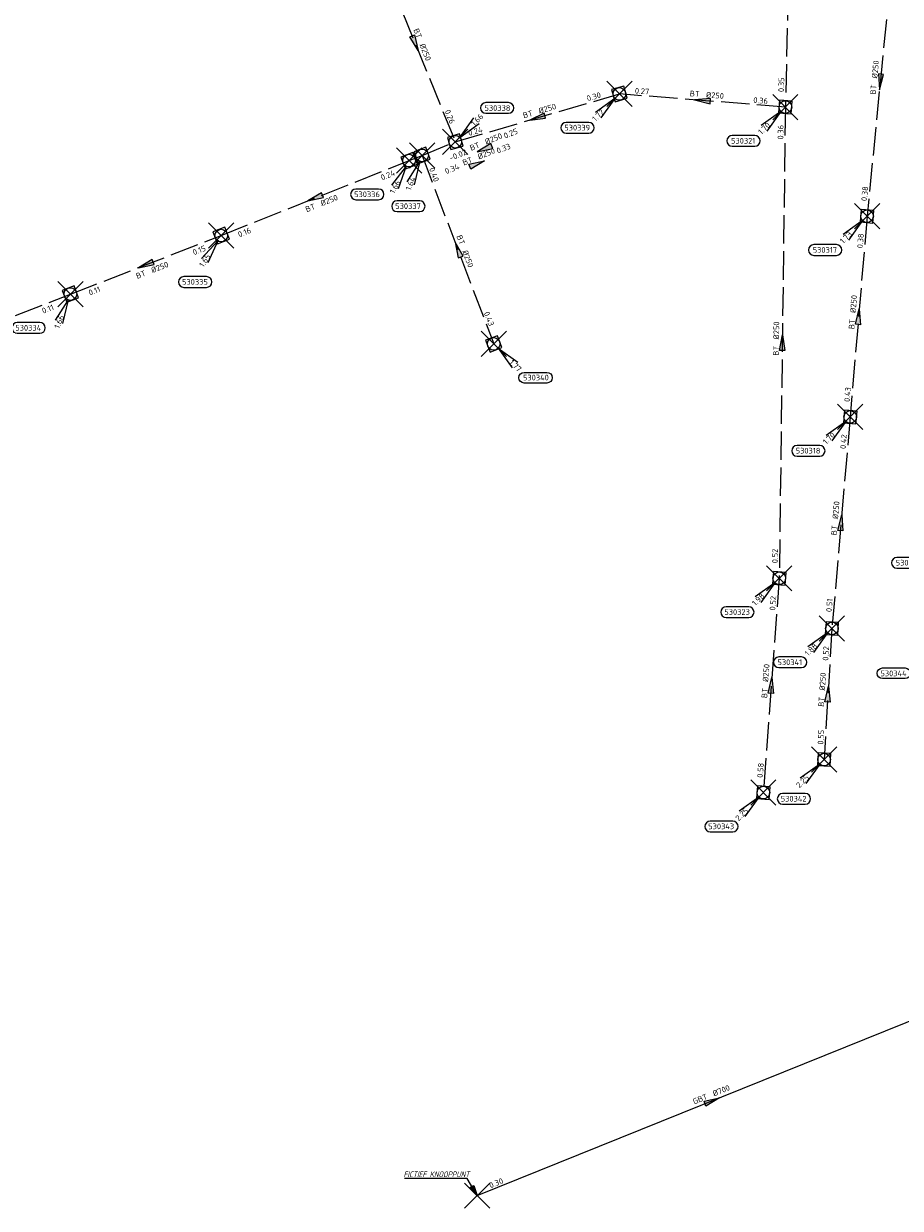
# Model space of a CAD drawing. Header units: metres. Extents: x 153343 to 157271, y 461673 to 467005.
# Tile 78 of 191: x 155011 to 155219, y 464352 to 464633. Entities that reach past the tile are written whole.
import ezdxf
from ezdxf.enums import TextEntityAlignment as Align
from ezdxf.lldxf.tags import DXFTag

# ---------------------------------------------------------------- set-up
doc = ezdxf.new("R2010")
doc.units = ezdxf.units.M
doc.header["$LTSCALE"] = 0.75
doc.header["$PDMODE"] = 3
doc.header["$PDSIZE"] = 3
doc.linetypes.add('RI-HWA_BETON', pattern=[11.4, 9, -2.4])
doc.layers.get('0').update_dxf_attribs({"lineweight": 25})
doc.layers.get('defpoints').update_dxf_attribs({"lineweight": 25})
for name, color, linetype in [('B-OI-RI-AANPIJLING', 1, 'Continuous'), ('B-OI-RI-HWA_PUTNUMMER-S @ 0.75', 151, 'Continuous'), ('B-OI-RI-PERSLEIDING_TRANSPORTLEIDING_GEWAPEND BETON_700-G', 210, 'RI-PERS'), ('fictief knooppunt', 7, 'Continuous')]:
    doc.layers.add(name, color=color, linetype=linetype)
for name, color, linetype, lineweight in [('B-OI-RI-GWA_STROOMRICHTING-S @ 0.75', 11, 'Continuous', 25), ('B-OI-RI-HWA_RIOOLPUT_INSPECTIEPUT-S', 151, 'Continuous', 25), ('B-OI-RI-HWA_STROOMRICHTING-S @ 0.75', 151, 'Continuous', 25), ('B-OI-RI-HWA_TRANSPORTLEIDING_BETON_250-G', 151, 'RI-HWA_BETON', 18), ('N-OI-RI-BIJZONDERDERHEDEN-T18', 134, 'Continuous', 18)]:
    doc.layers.add(name, color=color, linetype=linetype, lineweight=lineweight)
doc.layers.add('inspectieput', color=7, linetype='Continuous', plot=False)
doc.styles.add('NLCS-ISO', font='isocpeur.ttf')
doc.styles.add('NLCS-ISO-M750-T18_CURSIEF', font='NLCS-ISO.ttf', dxfattribs={"oblique": 15, "height": 1.35})
doc.styles.get("Standard").update_dxf_attribs({"font": 'txt.shx'})
tags = doc.linetypes.add('RI-PERS', pattern='A,7,-2,["P",Standard,S=1.8,R=0,X=-0.5,Y=-0.9],-2,7,-2,[102,NLCS.SHX,S=1,R=180,X=0,Y=0],-2', length=22).pattern_tags.tags
tags[6] = DXFTag(74, 10)

# ---------------------------------------------------------------- blocks, each defined once
blk = doc.blocks.new('*U1743')
at = {"ltscale": 0.1}
blk.add_hatch(color=256, dxfattribs=at).paths.add_polyline_path([(2.5, 0), (-2.5, -0.83), (-2.5, 0.83)])
at = {"ltscale": 0.1, "flags": 128}
blk.add_lwpolyline([(2.5, 0), (-2.5, -0.83), (-2.5, 0.83)], close=True, dxfattribs=at)
at = {"ltscale": 0.1, "style": 'NLCS-ISO'}
for tag, p in [('BOBL', (-70.88, 0)), ('MAT', (-1, 0.5))]:
    blk.add_attdef(tag, text='', height=1.8, dxfattribs=at).set_placement(p, align=Align.BOTTOM_RIGHT)
for tag, p in [('DIA', (1, 0.5)), ('BOBR', (69.93, -0.04))]:
    blk.add_attdef(tag, text='', height=1.8, dxfattribs=at).set_placement(p, align=Align.BOTTOM_LEFT)
at = {"layer": 'defpoints', "ltscale": 0.1, "style": 'NLCS-ISO', "flags": 1}
blk.add_attdef('JVA', text='', height=1.8, dxfattribs=at).set_placement((0, -1), align=Align.TOP_CENTER)
blk = doc.blocks.new('*U1618')
at = {"ltscale": 0.1}
blk.add_hatch(color=256, dxfattribs=at).paths.add_polyline_path([(2.5, 0), (-2.5, -0.83), (-2.5, 0.83)])
at = {"ltscale": 0.1, "flags": 128}
blk.add_lwpolyline([(2.5, 0), (-2.5, -0.83), (-2.5, 0.83)], close=True, dxfattribs=at)
at = {"ltscale": 0.1, "style": 'NLCS-ISO'}
for tag, p in [('BOBL', (-11.43, 0)), ('MAT', (-1, 0.5))]:
    blk.add_attdef(tag, text='', height=1.8, dxfattribs=at).set_placement(p, align=Align.BOTTOM_RIGHT)
for tag, p in [('DIA', (1, 0.5)), ('BOBR', (10.49, 0))]:
    blk.add_attdef(tag, text='', height=1.8, dxfattribs=at).set_placement(p, align=Align.BOTTOM_LEFT)
at = {"layer": 'defpoints', "ltscale": 0.1, "style": 'NLCS-ISO', "flags": 1}
blk.add_attdef('JVA', text='', height=1.8, dxfattribs=at).set_placement((0, -1), align=Align.TOP_CENTER)
blk = doc.blocks.new('*U1619')
at = {"ltscale": 0.1}
blk.add_hatch(color=256, dxfattribs=at).paths.add_polyline_path([(-2.5, 0), (2.5, -0.83), (2.5, 0.83)])
at = {"ltscale": 0.1, "flags": 128}
blk.add_lwpolyline([(-2.5, 0), (2.5, -0.83), (2.5, 0.83)], close=True, dxfattribs=at)
at = {"ltscale": 0.1, "style": 'NLCS-ISO'}
for tag, p in [('BOBL', (-17.69, 0)), ('MAT', (-1, 0.5))]:
    blk.add_attdef(tag, text='', height=1.8, dxfattribs=at).set_placement(p, align=Align.BOTTOM_RIGHT)
for tag, p in [('DIA', (1, 0.5)), ('BOBR', (16.75, 0))]:
    blk.add_attdef(tag, text='', height=1.8, dxfattribs=at).set_placement(p, align=Align.BOTTOM_LEFT)
at = {"layer": 'defpoints', "ltscale": 0.1, "style": 'NLCS-ISO', "flags": 1}
blk.add_attdef('JVA', text='', height=1.8, dxfattribs=at).set_placement((0, -1), align=Align.TOP_CENTER)
blk = doc.blocks.new('*U1617')
at = {"ltscale": 0.1}
blk.add_hatch(color=256, dxfattribs=at).paths.add_polyline_path([(-2.5, 0), (2.5, -0.83), (2.5, 0.83)])
at = {"ltscale": 0.1, "flags": 128}
blk.add_lwpolyline([(-2.5, 0), (2.5, -0.83), (2.5, 0.83)], close=True, dxfattribs=at)
at = {"ltscale": 0.1, "style": 'NLCS-ISO'}
for tag, p in [('BOBL', (-22.54, 0)), ('MAT', (-1, 0.5))]:
    blk.add_attdef(tag, text='', height=1.8, dxfattribs=at).set_placement(p, align=Align.BOTTOM_RIGHT)
for tag, p in [('DIA', (1, 0.5)), ('BOBR', (21.6, -0.01))]:
    blk.add_attdef(tag, text='', height=1.8, dxfattribs=at).set_placement(p, align=Align.BOTTOM_LEFT)
at = {"layer": 'defpoints', "ltscale": 0.1, "style": 'NLCS-ISO', "flags": 1}
blk.add_attdef('JVA', text='', height=1.8, dxfattribs=at).set_placement((0, -1), align=Align.TOP_CENTER)
blk = doc.blocks.new('*U80')
at = {"ltscale": 0.1}
blk.add_hatch(color=256, dxfattribs=at).paths.add_polyline_path([(-2.5, 0), (2.5, -0.83), (2.5, 0.83)])
at = {"ltscale": 0.1, "flags": 128}
blk.add_lwpolyline([(-2.5, 0), (2.5, -0.83), (2.5, 0.83)], close=True, dxfattribs=at)
at = {"ltscale": 0.1, "style": 'NLCS-ISO'}
for tag, p in [('BOBL', (-5.66, 0)), ('MAT', (-1, 0.5))]:
    blk.add_attdef(tag, text='', height=1.8, dxfattribs=at).set_placement(p, align=Align.BOTTOM_RIGHT)
for tag, p in [('DIA', (1, 0.5)), ('BOBR', (7.22, 0))]:
    blk.add_attdef(tag, text='', height=1.8, dxfattribs=at).set_placement(p, align=Align.BOTTOM_LEFT)
at = {"layer": 'defpoints', "ltscale": 0.1, "style": 'NLCS-ISO', "flags": 1}
blk.add_attdef('JVA', text='', height=1.8, dxfattribs=at).set_placement((0, -1), align=Align.TOP_CENTER)
blk = doc.blocks.new('*U66')
at = {"ltscale": 0.1}
blk.add_hatch(color=256, dxfattribs=at).paths.add_polyline_path([(2.5, 0), (-2.5, -0.83), (-2.5, 0.83)])
at = {"ltscale": 0.1, "flags": 128}
blk.add_lwpolyline([(2.5, 0), (-2.5, -0.83), (-2.5, 0.83)], close=True, dxfattribs=at)
at = {"ltscale": 0.1, "style": 'NLCS-ISO'}
for tag, p in [('BOBL', (-5.66, 0)), ('MAT', (-1, 0.5))]:
    blk.add_attdef(tag, text='', height=1.8, dxfattribs=at).set_placement(p, align=Align.BOTTOM_RIGHT)
for tag, p in [('DIA', (1, 0.5)), ('BOBR', (7.22, 0))]:
    blk.add_attdef(tag, text='', height=1.8, dxfattribs=at).set_placement(p, align=Align.BOTTOM_LEFT)
at = {"layer": 'defpoints', "ltscale": 0.1, "style": 'NLCS-ISO', "flags": 1}
blk.add_attdef('JVA', text='', height=1.8, dxfattribs=at).set_placement((0, -1), align=Align.TOP_CENTER)
blk = doc.blocks.new('*U1601')
at = {"ltscale": 0.1}
blk.add_hatch(color=256, dxfattribs=at).paths.add_polyline_path([(-2.5, 0), (2.5, -0.83), (2.5, 0.83)])
at = {"ltscale": 0.1, "flags": 128}
blk.add_lwpolyline([(-2.5, 0), (2.5, -0.83), (2.5, 0.83)], close=True, dxfattribs=at)
at = {"ltscale": 0.1, "style": 'NLCS-ISO'}
for tag, p in [('BOBL', (-22.66, -3.24)), ('MAT', (-1, -3.74))]:
    blk.add_attdef(tag, text='', height=1.8, dxfattribs=at).set_placement(p, align=Align.BOTTOM_RIGHT)
for tag, p in [('DIA', (1, -3.74)), ('BOBR', (21.71, -3.23))]:
    blk.add_attdef(tag, text='', height=1.8, dxfattribs=at).set_placement(p, align=Align.BOTTOM_LEFT)
at = {"layer": 'defpoints', "ltscale": 0.1, "style": 'NLCS-ISO', "flags": 1}
blk.add_attdef('JVA', text='', height=1.8, dxfattribs=at).set_placement((0, -1), align=Align.TOP_CENTER)
blk = doc.blocks.new('*U1615')
at = {"ltscale": 0.1}
blk.add_hatch(color=256, dxfattribs=at).paths.add_polyline_path([(-2.5, 0), (2.5, -0.83), (2.5, 0.83)])
at = {"ltscale": 0.1, "flags": 128}
blk.add_lwpolyline([(-2.5, 0), (2.5, -0.83), (2.5, 0.83)], close=True, dxfattribs=at)
at = {"ltscale": 0.1, "style": 'NLCS-ISO'}
for tag, p in [('BOBL', (-16.24, -3.24)), ('MAT', (-1, -3.74))]:
    blk.add_attdef(tag, text='', height=1.8, dxfattribs=at).set_placement(p, align=Align.BOTTOM_RIGHT)
for tag, p in [('DIA', (1, -3.74)), ('BOBR', (15.29, -3.24))]:
    blk.add_attdef(tag, text='', height=1.8, dxfattribs=at).set_placement(p, align=Align.BOTTOM_LEFT)
at = {"layer": 'defpoints', "ltscale": 0.1, "style": 'NLCS-ISO', "flags": 1}
blk.add_attdef('JVA', text='', height=1.8, dxfattribs=at).set_placement((0, -1), align=Align.TOP_CENTER)
blk = doc.blocks.new('*U1616')
at = {"ltscale": 0.1}
blk.add_hatch(color=256, dxfattribs=at).paths.add_polyline_path([(2.5, 0), (-2.5, -0.83), (-2.5, 0.83)])
at = {"ltscale": 0.1, "flags": 128}
blk.add_lwpolyline([(2.5, 0), (-2.5, -0.83), (-2.5, 0.83)], close=True, dxfattribs=at)
at = {"ltscale": 0.1, "style": 'NLCS-ISO'}
for tag, p in [('BOBL', (-24.34, 0)), ('MAT', (-1, 0.5))]:
    blk.add_attdef(tag, text='', height=1.8, dxfattribs=at).set_placement(p, align=Align.BOTTOM_RIGHT)
for tag, p in [('DIA', (1, 0.5)), ('BOBR', (23.39, -0.01))]:
    blk.add_attdef(tag, text='', height=1.8, dxfattribs=at).set_placement(p, align=Align.BOTTOM_LEFT)
at = {"layer": 'defpoints', "ltscale": 0.1, "style": 'NLCS-ISO', "flags": 1}
blk.add_attdef('JVA', text='', height=1.8, dxfattribs=at).set_placement((0, -1), align=Align.TOP_CENTER)
blk = doc.blocks.new('*U1606')
at = {"ltscale": 0.1}
blk.add_hatch(color=256, dxfattribs=at).paths.add_polyline_path([(2.5, 0), (-2.5, -0.83), (-2.5, 0.83)])
at = {"ltscale": 0.1, "flags": 128}
blk.add_lwpolyline([(2.5, 0), (-2.5, -0.83), (-2.5, 0.83)], close=True, dxfattribs=at)
at = {"ltscale": 0.1, "style": 'NLCS-ISO'}
for tag, p in [('BOBL', (-24.65, 0)), ('MAT', (-1, 0.5))]:
    blk.add_attdef(tag, text='', height=1.8, dxfattribs=at).set_placement(p, align=Align.BOTTOM_RIGHT)
for tag, p in [('DIA', (1, 0.5)), ('BOBR', (23.7, -0.01))]:
    blk.add_attdef(tag, text='', height=1.8, dxfattribs=at).set_placement(p, align=Align.BOTTOM_LEFT)
at = {"layer": 'defpoints', "ltscale": 0.1, "style": 'NLCS-ISO', "flags": 1}
blk.add_attdef('JVA', text='', height=1.8, dxfattribs=at).set_placement((0, -1), align=Align.TOP_CENTER)
blk = doc.blocks.new('*U1607')
at = {"ltscale": 0.1}
blk.add_hatch(color=256, dxfattribs=at).paths.add_polyline_path([(-2.5, 0), (2.5, -0.83), (2.5, 0.83)])
at = {"ltscale": 0.1, "flags": 128}
blk.add_lwpolyline([(-2.5, 0), (2.5, -0.83), (2.5, 0.83)], close=True, dxfattribs=at)
at = {"ltscale": 0.1, "style": 'NLCS-ISO'}
for tag, p in [('BOBL', (-16.99, 0)), ('MAT', (-1, 0.5))]:
    blk.add_attdef(tag, text='', height=1.8, dxfattribs=at).set_placement(p, align=Align.BOTTOM_RIGHT)
for tag, p in [('DIA', (1, 0.5)), ('BOBR', (16.05, 0))]:
    blk.add_attdef(tag, text='', height=1.8, dxfattribs=at).set_placement(p, align=Align.BOTTOM_LEFT)
at = {"layer": 'defpoints', "ltscale": 0.1, "style": 'NLCS-ISO', "flags": 1}
blk.add_attdef('JVA', text='', height=1.8, dxfattribs=at).set_placement((0, -1), align=Align.TOP_CENTER)
blk = doc.blocks.new('*U1608')
at = {"ltscale": 0.1}
blk.add_hatch(color=256, dxfattribs=at).paths.add_polyline_path([(2.5, 0), (-2.5, -0.83), (-2.5, 0.83)])
at = {"ltscale": 0.1, "flags": 128}
blk.add_lwpolyline([(2.5, 0), (-2.5, -0.83), (-2.5, 0.83)], close=True, dxfattribs=at)
at = {"ltscale": 0.1, "style": 'NLCS-ISO'}
for tag, p in [('BOBL', (-65.2, 0)), ('MAT', (-1, 0.5))]:
    blk.add_attdef(tag, text='', height=1.8, dxfattribs=at).set_placement(p, align=Align.BOTTOM_RIGHT)
for tag, p in [('DIA', (1, 0.5)), ('BOBR', (64.25, -0.04))]:
    blk.add_attdef(tag, text='', height=1.8, dxfattribs=at).set_placement(p, align=Align.BOTTOM_LEFT)
at = {"layer": 'defpoints', "ltscale": 0.1, "style": 'NLCS-ISO', "flags": 1}
blk.add_attdef('JVA', text='', height=1.8, dxfattribs=at).set_placement((0, -1), align=Align.TOP_CENTER)
blk = doc.blocks.new('*U1602')
at = {"ltscale": 0.1}
blk.add_hatch(color=256, dxfattribs=at).paths.add_polyline_path([(2.5, 0), (-2.5, -0.83), (-2.5, 0.83)])
at = {"ltscale": 0.1, "flags": 128}
blk.add_lwpolyline([(2.5, 0), (-2.5, -0.83), (-2.5, 0.83)], close=True, dxfattribs=at)
at = {"ltscale": 0.1, "style": 'NLCS-ISO'}
for tag, p in [('BOBL', (-25.96, 0)), ('MAT', (-1, 0.5))]:
    blk.add_attdef(tag, text='', height=1.8, dxfattribs=at).set_placement(p, align=Align.BOTTOM_RIGHT)
for tag, p in [('DIA', (1, 0.5)), ('BOBR', (25.01, -0.01))]:
    blk.add_attdef(tag, text='', height=1.8, dxfattribs=at).set_placement(p, align=Align.BOTTOM_LEFT)
at = {"layer": 'defpoints', "ltscale": 0.1, "style": 'NLCS-ISO', "flags": 1}
blk.add_attdef('JVA', text='', height=1.8, dxfattribs=at).set_placement((0, -1), align=Align.TOP_CENTER)
blk = doc.blocks.new('*U1540')
at = {"ltscale": 0.1}
blk.add_hatch(color=256, dxfattribs=at).paths.add_polyline_path([(2.5, 0), (-2.5, -0.83), (-2.5, 0.83)])
at = {"ltscale": 0.1, "flags": 128}
blk.add_lwpolyline([(2.5, 0), (-2.5, -0.83), (-2.5, 0.83)], close=True, dxfattribs=at)
at = {"ltscale": 0.1, "style": 'NLCS-ISO'}
for tag, p in [('BOBL', (-24.24, 0)), ('MAT', (-1, 0.5))]:
    blk.add_attdef(tag, text='', height=1.8, dxfattribs=at).set_placement(p, align=Align.BOTTOM_RIGHT)
for tag, p in [('DIA', (1, 0.5)), ('BOBR', (23.29, -0.01))]:
    blk.add_attdef(tag, text='', height=1.8, dxfattribs=at).set_placement(p, align=Align.BOTTOM_LEFT)
at = {"layer": 'defpoints', "ltscale": 0.1, "style": 'NLCS-ISO', "flags": 1}
blk.add_attdef('JVA', text='', height=1.8, dxfattribs=at).set_placement((0, -1), align=Align.TOP_CENTER)
blk = doc.blocks.new('*U1541')
at = {"ltscale": 0.1}
blk.add_hatch(color=256, dxfattribs=at).paths.add_polyline_path([(2.5, 0), (-2.5, -0.83), (-2.5, 0.83)])
at = {"ltscale": 0.1, "flags": 128}
blk.add_lwpolyline([(2.5, 0), (-2.5, -0.83), (-2.5, 0.83)], close=True, dxfattribs=at)
at = {"ltscale": 0.1, "style": 'NLCS-ISO'}
for tag, p in [('BOBL', (-22.53, 0)), ('MAT', (-1, 0.5))]:
    blk.add_attdef(tag, text='', height=1.8, dxfattribs=at).set_placement(p, align=Align.BOTTOM_RIGHT)
for tag, p in [('DIA', (1, 0.5)), ('BOBR', (21.58, -0.01))]:
    blk.add_attdef(tag, text='', height=1.8, dxfattribs=at).set_placement(p, align=Align.BOTTOM_LEFT)
at = {"layer": 'defpoints', "ltscale": 0.1, "style": 'NLCS-ISO', "flags": 1}
blk.add_attdef('JVA', text='', height=1.8, dxfattribs=at).set_placement((0, -1), align=Align.TOP_CENTER)
blk = doc.blocks.new('*U1573')
at = {"ltscale": 0.1}
blk.add_hatch(color=256, dxfattribs=at).paths.add_polyline_path([(-2.5, 0), (2.5, -0.83), (2.5, 0.83)])
at = {"ltscale": 0.1, "flags": 128}
blk.add_lwpolyline([(-2.5, 0), (2.5, -0.83), (2.5, 0.83)], close=True, dxfattribs=at)
at = {"ltscale": 0.1, "style": 'NLCS-ISO'}
for tag, p in [('BOBL', (-33.29, 0)), ('MAT', (-1, 0.5))]:
    blk.add_attdef(tag, text='', height=1.8, dxfattribs=at).set_placement(p, align=Align.BOTTOM_RIGHT)
for tag, p in [('DIA', (1, 0.5)), ('BOBR', (32.35, -0.01))]:
    blk.add_attdef(tag, text='', height=1.8, dxfattribs=at).set_placement(p, align=Align.BOTTOM_LEFT)
at = {"layer": 'defpoints', "ltscale": 0.1, "style": 'NLCS-ISO', "flags": 1}
blk.add_attdef('JVA', text='', height=1.8, dxfattribs=at).set_placement((0, -1), align=Align.TOP_CENTER)
blk = doc.blocks.new('*U1460')
at = {"ltscale": 0.1}
blk.add_hatch(color=256, dxfattribs=at).paths.add_polyline_path([(-2.5, 0), (2.5, -0.83), (2.5, 0.83)])
at = {"ltscale": 0.1, "flags": 128}
blk.add_lwpolyline([(-2.5, 0), (2.5, -0.83), (2.5, 0.83)], close=True, dxfattribs=at)
at = {"ltscale": 0.1, "style": 'NLCS-ISO'}
for tag, p in [('BOBL', (-22.78, -3.24)), ('MAT', (-1, -3.74))]:
    blk.add_attdef(tag, text='', height=1.8, dxfattribs=at).set_placement(p, align=Align.BOTTOM_RIGHT)
for tag, p in [('DIA', (1, -3.74)), ('BOBR', (21.84, -3.23))]:
    blk.add_attdef(tag, text='', height=1.8, dxfattribs=at).set_placement(p, align=Align.BOTTOM_LEFT)
at = {"layer": 'defpoints', "ltscale": 0.1, "style": 'NLCS-ISO', "flags": 1}
blk.add_attdef('JVA', text='', height=1.8, dxfattribs=at).set_placement((0, -1), align=Align.TOP_CENTER)
blk = doc.blocks.new('B-SRI-PUT_HWA-SO')
at = {"lineweight": -3, "flags": 128}
blk.add_lwpolyline([(-2, -2), (2, -2), (2, 2), (-2, 2)], close=True, dxfattribs=at)
at = {"lineweight": -3}
blk.add_circle((0, 0), 2, dxfattribs=at)
blk = doc.blocks.new('*U640')
for q in [(-7.6, -5.83), (-5.83, -7.6)]:
    blk.add_line((-1.41, -1.41), q)
blk.add_lwpolyline([(-13.13, -14.12), (-5.97, -14.12, 1), (-5.97, -10.73), (-13.13, -10.73, 1)], format="xyb", close=True)
at = {"ltscale": 0.1, "style": 'NLCS-ISO'}
blk.add_attdef('PUTHGT', text='', height=1.8, rotation=45, dxfattribs=at).set_placement((-8.44, -8.48), align=Align.MIDDLE_LEFT)
blk.add_attdef('PUTNR', text='', height=1.8, dxfattribs=at).set_placement((-9.65, -10.59), align=Align.MIDDLE_CENTER)
blk = doc.blocks.new('*U247')
for q in [(5.83, -7.6), (7.6, -5.83)]:
    blk.add_line((1.41, -1.41), q)
blk.add_lwpolyline([(16.81, -12.39), (9.65, -12.39, -1), (9.65, -9.01), (16.81, -9.01, -1)], format="xyb", close=True)
at = {"ltscale": 0.1, "style": 'NLCS-ISO'}
blk.add_attdef('PUTHGT', text='', height=1.8, rotation=315, dxfattribs=at).set_placement((5.39, -5.43), align=Align.MIDDLE_LEFT)
blk.add_attdef('PUTNR', text='', height=1.8, dxfattribs=at).set_placement((13.33, -8.87), align=Align.MIDDLE_CENTER)
blk = doc.blocks.new('*U878')
for q in [(-4.77, -8.31), (-2.46, -9.26)]:
    blk.add_line((-0.76, -1.85), q)
blk.add_lwpolyline([(-7.92, -17.76), (-0.76, -17.76, 1), (-0.76, -14.38), (-7.92, -14.38, 1)], format="xyb", close=True)
at = {"ltscale": 0.1, "style": 'NLCS-ISO'}
blk.add_attdef('PUTHGT', text='', height=1.8, rotation=67.6393, dxfattribs=at).set_placement((-4.53, -11.08), align=Align.MIDDLE_LEFT)
blk.add_attdef('PUTNR', text='', height=1.8, dxfattribs=at).set_placement((-4.44, -14.24), align=Align.MIDDLE_CENTER)
blk = doc.blocks.new('*U879')
for q in [(-5.62, -7.76), (-3.42, -8.95)]:
    blk.add_line((-0.95, -1.76), q)
blk.add_lwpolyline([(-16.81, -12.39), (-9.65, -12.39, 1), (-9.65, -9.01), (-16.81, -9.01, 1)], format="xyb", close=True)
at = {"ltscale": 0.1, "style": 'NLCS-ISO'}
blk.add_attdef('PUTHGT', text='', height=1.8, rotation=61.5953, dxfattribs=at).set_placement((-5.67, -10.54), align=Align.MIDDLE_LEFT)
blk.add_attdef('PUTNR', text='', height=1.8, dxfattribs=at).set_placement((-13.33, -8.87), align=Align.MIDDLE_CENTER)
blk = doc.blocks.new('*U880')
for q in [(-6.27, -7.25), (-4.18, -8.62)]:
    blk.add_line((-1.1, -1.67), q)
blk.add_lwpolyline([(-11.78, -16.39), (-4.62, -16.39, 1), (-4.62, -13), (-11.78, -13, 1)], format="xyb", close=True)
at = {"ltscale": 0.1, "style": 'NLCS-ISO'}
blk.add_attdef('PUTHGT', text='', height=1.8, rotation=56.6275, dxfattribs=at).set_placement((-6.56, -10.01), align=Align.MIDDLE_LEFT)
blk.add_attdef('PUTNR', text='', height=1.8, dxfattribs=at).set_placement((-8.31, -12.86), align=Align.MIDDLE_CENTER)
blk = doc.blocks.new('*U246')
for q in [(5.83, 7.6), (7.6, 5.83)]:
    blk.add_line((1.41, 1.41), q)
blk.add_lwpolyline([(16.81, 12.39), (9.65, 12.39, 1), (9.65, 9.01), (16.81, 9.01, 1)], format="xyb", close=True)
at = {"ltscale": 0.1, "style": 'NLCS-ISO'}
blk.add_attdef('PUTHGT', text='', height=1.8, rotation=45, dxfattribs=at).set_placement((5.39, 5.43), align=Align.MIDDLE_LEFT)
blk.add_attdef('PUTNR', text='', height=1.8, dxfattribs=at).set_placement((13.33, 10.67), align=Align.MIDDLE_CENTER)
blk = doc.blocks.new('*U241')
for q in [(-7.6, -5.83), (-5.83, -7.6)]:
    blk.add_line((-1.41, -1.41), q)
blk.add_lwpolyline([(-16.81, -12.39), (-9.65, -12.39, 1), (-9.65, -9.01), (-16.81, -9.01, 1)], format="xyb", close=True)
at = {"ltscale": 0.1, "style": 'NLCS-ISO'}
blk.add_attdef('PUTHGT', text='', height=1.8, rotation=45, dxfattribs=at).set_placement((-8.44, -8.48), align=Align.MIDDLE_LEFT)
blk.add_attdef('PUTNR', text='', height=1.8, dxfattribs=at).set_placement((-13.33, -8.87), align=Align.MIDDLE_CENTER)
blk = doc.blocks.new('*U853')
for q in [(-5.37, 7.94), (-3.14, 9.05)]:
    blk.add_line((-0.9, 1.79), q)
blk.add_lwpolyline([(-16.81, 12.39), (-9.65, 12.39, -1), (-9.65, 9.01), (-16.81, 9.01, -1)], format="xyb", close=True)
at = {"ltscale": 0.1, "style": 'NLCS-ISO'}
blk.add_attdef('PUTNR', text='', height=1.8, dxfattribs=at).set_placement((-13.33, 10.67), align=Align.MIDDLE_CENTER)
blk.add_attdef('PUTHGT', text='', height=1.8, rotation=296.5943, dxfattribs=at).set_placement((-5.33, 10.71), align=Align.MIDDLE_LEFT)
blk = doc.blocks.new('*U813')
for q in [(-4.78, -8.3), (-2.47, -9.26)]:
    blk.add_line((-0.76, -1.85), q)
blk.add_lwpolyline([(-16.81, -12.39), (-9.65, -12.39, 1), (-9.65, -9.01), (-16.81, -9.01, 1)], format="xyb", close=True)
at = {"ltscale": 0.1, "style": 'NLCS-ISO'}
blk.add_attdef('PUTHGT', text='', height=1.8, rotation=67.558, dxfattribs=at).set_placement((-4.54, -11.07), align=Align.MIDDLE_LEFT)
blk.add_attdef('PUTNR', text='', height=1.8, dxfattribs=at).set_placement((-13.33, -8.87), align=Align.MIDDLE_CENTER)

msp = doc.modelspace()

# ---------------------------------------------------------------- linework, layer by layer
at = {"layer": 'B-OI-RI-AANPIJLING', "transparency": 33554610, "flags": 128}
msp.add_lwpolyline([(155118.4, 464355.3), (155116.7, 464357.2), (155117.58, 464357.71), (155118.4, 464355.3), (155117.43, 464357.63), (155117.28, 464357.54), (155118.4, 464355.3), (155116.99, 464357.37), (155116.84, 464357.28), (155118.4, 464355.3), (155116.01, 464359.38), (155101.17, 464359.38)], dxfattribs=at)
at = {"layer": 'B-OI-RI-HWA_TRANSPORTLEIDING_BETON_250-G', "transparency": 33554610}
for p, q in [((155192.74, 464666.47), (155191.5, 464613.54)), ((155094.16, 464652.08), (155113.21, 464605.3)), ((155217.13, 464651.3), (155210.88, 464587.66)), ((155113.21, 464605.3), (155152.13, 464616.66)), ((155191.5, 464613.54), (155152.13, 464616.66)), ((155191.5, 464613.54), (155190.05, 464501.75)), ((155105.33, 464602.07), (155113.21, 464605.3)), ((155057.68, 464583.07), (155102.26, 464600.85)), ((155102.26, 464600.85), (155105.33, 464602.07)), ((155105.33, 464602.07), (155122.33, 464557.37)), ((155210.88, 464587.66), (155206.88, 464540.03)), ((155021.92, 464569.18), (155057.68, 464583.07)), ((154977.09, 464551.53), (155021.92, 464569.18)), ((155206.88, 464540.03), (155202.55, 464489.85)), ((155190.05, 464501.75), (155186.28, 464450.91)), ((155202.55, 464489.85), (155200.7, 464458.75))]:
    msp.add_line(p, q, dxfattribs=at)
at = {"layer": 'B-OI-RI-PERSLEIDING_TRANSPORTLEIDING_GEWAPEND BETON_700-G', "transparency": 33554610}
msp.add_line((155118.4, 464355.3), (155229.97, 464400.35), dxfattribs=at)
at = {"layer": 'fictief knooppunt', "color": 0, "transparency": 33554610}
msp.add_point((155118.4, 464355.3), dxfattribs=at)
at = {"layer": 'inspectieput', "color": 0, "transparency": 33554610}
for p in [(155152.13, 464616.66), (155191.5, 464613.54), (155113.21, 464605.3), (155102.26, 464600.85), (155105.33, 464602.07), (155210.88, 464587.66), (155057.68, 464583.07), (155021.92, 464569.18), (155122.33, 464557.37), (155206.88, 464540.03), (155190.05, 464501.75), (155202.55, 464489.85), (155200.7, 464458.75), (155186.28, 464450.91)]:
    msp.add_point(p, dxfattribs=at)

# ---------------------------------------------------------------- block references
at = {"layer": 'B-OI-RI-GWA_STROOMRICHTING-S @ 0.75', "color": 0, "transparency": 33554610, "xscale": 0.75, "yscale": 0.75, "zscale": 0.75, "rotation": 21.98798818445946}
msp.add_blockref('*U1743', (155174.18, 464377.83), dxfattribs=at).add_auto_attribs({'MAT': 'GBT', 'DIA': '%%c700', 'BOBL': '0.30', 'BOBR': '0.05'})
at = {"layer": 'B-OI-RI-HWA_PUTNUMMER-S @ 0.75', "color": 0, "transparency": 33554610}
ref = msp.add_blockref('*U241', (155152.13, 464616.66), dxfattribs=dict(at, xscale=0.75, yscale=0.75, zscale=0.75))
ref.add_attrib('PUTNR', '530339', dxfattribs={"layer": '0', "ltscale": 0.1, "height": 1.35, "style": 'NLCS-ISO'}).set_placement((155142.13, 464608.66), align=Align.MIDDLE_CENTER)
ref.add_attrib('PUTHGT', '1.72', dxfattribs={"layer": '0', "ltscale": 0.1, "height": 1.35, "rotation": 45, "style": 'NLCS-ISO'}).set_placement((155145.99, 464610.49), align=Align.MIDDLE_LEFT)
at = {"layer": 'B-OI-RI-HWA_PUTNUMMER-S @ 0.75', "color": 0, "transparency": 33554610, "xscale": 0.75, "yscale": 0.75, "zscale": 0.75}
for name, p, values in [('*U246', (155113.21, 464605.3), {'PUTNR': '530338', 'PUTHGT': '1.66'}), ('*U853', (155227.16, 464471.19), {'PUTNR': '530344', 'PUTHGT': '2.03'})]:
    msp.add_blockref(name, p, dxfattribs=at).add_auto_attribs(values)
at = {"layer": 'B-OI-RI-HWA_PUTNUMMER-S @ 0.75', "color": 0, "transparency": 33554610}
ref = msp.add_blockref('*U241', (155191.5, 464613.54), dxfattribs=dict(at, xscale=0.75, yscale=0.75, zscale=0.75))
ref.add_attrib('PUTNR', '530321', dxfattribs={"layer": '0', "ltscale": 0.1, "height": 1.35, "style": 'NLCS-ISO'}).set_placement((155181.5, 464605.54), align=Align.MIDDLE_CENTER)
ref.add_attrib('PUTHGT', '1.70', dxfattribs={"layer": '0', "ltscale": 0.1, "height": 1.35, "rotation": 45, "style": 'NLCS-ISO'}).set_placement((155185.36, 464607.37), align=Align.MIDDLE_LEFT)
ref = msp.add_blockref('*U879', (155102.26, 464600.85), dxfattribs=dict(at, xscale=0.75, yscale=0.75, zscale=0.75))
ref.add_attrib('PUTNR', '530336', dxfattribs={"layer": '0', "ltscale": 0.1, "height": 1.35, "style": 'NLCS-ISO'}).set_placement((155092.26, 464592.85), align=Align.MIDDLE_CENTER)
ref.add_attrib('PUTHGT', '1.66', dxfattribs={"layer": '0', "ltscale": 0.1, "height": 1.35, "rotation": 61.5953, "style": 'NLCS-ISO'}).set_placement((155098.14, 464593.18), align=Align.MIDDLE_LEFT)
ref = msp.add_blockref('*U878', (155105.33, 464602.07), dxfattribs=dict(at, xscale=0.75, yscale=0.75, zscale=0.75))
ref.add_attrib('PUTNR', '530337', dxfattribs={"layer": '0', "ltscale": 0.1, "height": 1.35, "style": 'NLCS-ISO'}).set_placement((155102, 464590.04), align=Align.MIDDLE_CENTER)
ref.add_attrib('PUTHGT', '1.64', dxfattribs={"layer": '0', "ltscale": 0.1, "height": 1.35, "rotation": 67.6393, "style": 'NLCS-ISO'}).set_placement((155101.99, 464593.89), align=Align.MIDDLE_LEFT)
ref = msp.add_blockref('*U241', (155210.88, 464587.66), dxfattribs=dict(at, xscale=0.75, yscale=0.75, zscale=0.75))
ref.add_attrib('PUTNR', '530317', dxfattribs={"layer": '0', "ltscale": 0.1, "height": 1.35, "style": 'NLCS-ISO'}).set_placement((155200.88, 464579.66), align=Align.MIDDLE_CENTER)
ref.add_attrib('PUTHGT', '1.73', dxfattribs={"layer": '0', "ltscale": 0.1, "height": 1.35, "rotation": 45, "style": 'NLCS-ISO'}).set_placement((155204.74, 464581.49), align=Align.MIDDLE_LEFT)
ref = msp.add_blockref('*U880', (155057.68, 464583.07), dxfattribs=dict(at, xscale=0.75, yscale=0.75, zscale=0.75))
ref.add_attrib('PUTNR', '530335', dxfattribs={"layer": '0', "ltscale": 0.1, "height": 1.35, "style": 'NLCS-ISO'}).set_placement((155051.45, 464572.07), align=Align.MIDDLE_CENTER)
ref.add_attrib('PUTHGT', '1.65', dxfattribs={"layer": '0', "ltscale": 0.1, "height": 1.35, "rotation": 56.6275, "style": 'NLCS-ISO'}).set_placement((155052.91, 464575.79), align=Align.MIDDLE_LEFT)
ref = msp.add_blockref('*U813', (155021.92, 464569.18), dxfattribs=dict(at, xscale=0.75, yscale=0.75, zscale=0.75))
ref.add_attrib('PUTNR', '530334', dxfattribs={"layer": '0', "ltscale": 0.1, "height": 1.35, "style": 'NLCS-ISO'}).set_placement((155011.92, 464561.18), align=Align.MIDDLE_CENTER)
ref.add_attrib('PUTHGT', '1.66', dxfattribs={"layer": '0', "ltscale": 0.1, "height": 1.35, "rotation": 67.558, "style": 'NLCS-ISO'}).set_placement((155018.62, 464561.13), align=Align.MIDDLE_LEFT)
ref = msp.add_blockref('*U247', (155122.33, 464557.37), dxfattribs=dict(at, xscale=0.75, yscale=0.75, zscale=0.75))
ref.add_attrib('PUTNR', '530340', dxfattribs={"layer": '0', "ltscale": 0.1, "height": 1.35, "style": 'NLCS-ISO'}).set_placement((155132.33, 464549.37), align=Align.MIDDLE_CENTER)
ref.add_attrib('PUTHGT', '1.77', dxfattribs={"layer": '0', "ltscale": 0.1, "height": 1.35, "rotation": 315, "style": 'NLCS-ISO'}).set_placement((155126.37, 464553.3), align=Align.MIDDLE_LEFT)
ref = msp.add_blockref('*U241', (155206.88, 464540.03), dxfattribs=dict(at, xscale=0.75, yscale=0.75, zscale=0.75))
ref.add_attrib('PUTNR', '530318', dxfattribs={"layer": '0', "ltscale": 0.1, "height": 1.35, "style": 'NLCS-ISO'}).set_placement((155196.88, 464532.03), align=Align.MIDDLE_CENTER)
ref.add_attrib('PUTHGT', '1.70', dxfattribs={"layer": '0', "ltscale": 0.1, "height": 1.35, "rotation": 45, "style": 'NLCS-ISO'}).set_placement((155200.74, 464533.86), align=Align.MIDDLE_LEFT)
ref = msp.add_blockref('*U241', (155230.55, 464513.46), dxfattribs=dict(at, xscale=0.75, yscale=0.75, zscale=0.75))
ref.add_attrib('PUTNR', '530312', dxfattribs={"layer": '0', "ltscale": 0.1, "height": 1.35, "style": 'NLCS-ISO'}).set_placement((155220.55, 464505.46), align=Align.MIDDLE_CENTER)
ref.add_attrib('PUTHGT', '1.86', dxfattribs={"layer": '0', "ltscale": 0.1, "height": 1.35, "rotation": 45, "style": 'NLCS-ISO'}).set_placement((155224.41, 464507.29), align=Align.MIDDLE_LEFT)
ref = msp.add_blockref('*U241', (155190.05, 464501.75), dxfattribs=dict(at, xscale=0.75, yscale=0.75, zscale=0.75))
ref.add_attrib('PUTNR', '530323', dxfattribs={"layer": '0', "ltscale": 0.1, "height": 1.35, "style": 'NLCS-ISO'}).set_placement((155180.05, 464493.75), align=Align.MIDDLE_CENTER)
ref.add_attrib('PUTHGT', '1.98', dxfattribs={"layer": '0', "ltscale": 0.1, "height": 1.35, "rotation": 45, "style": 'NLCS-ISO'}).set_placement((155183.91, 464495.58), align=Align.MIDDLE_LEFT)
ref = msp.add_blockref('*U241', (155202.55, 464489.85), dxfattribs=dict(at, xscale=0.75, yscale=0.75, zscale=0.75))
ref.add_attrib('PUTNR', '530341', dxfattribs={"layer": '0', "ltscale": 0.1, "height": 1.35, "style": 'NLCS-ISO'}).set_placement((155192.55, 464481.85), align=Align.MIDDLE_CENTER)
ref.add_attrib('PUTHGT', '1.88', dxfattribs={"layer": '0', "ltscale": 0.1, "height": 1.35, "rotation": 45, "style": 'NLCS-ISO'}).set_placement((155196.41, 464483.68), align=Align.MIDDLE_LEFT)
ref = msp.add_blockref('*U640', (155200.7, 464458.75), dxfattribs=dict(at, xscale=0.75, yscale=0.75, zscale=0.75))
ref.add_attrib('PUTNR', '530342', dxfattribs={"layer": '0', "ltscale": 0.1, "height": 1.35, "style": 'NLCS-ISO'}).set_placement((155193.46, 464449.46), align=Align.MIDDLE_CENTER)
ref.add_attrib('PUTHGT', '2.25', dxfattribs={"layer": '0', "ltscale": 0.1, "height": 1.35, "rotation": 45, "style": 'NLCS-ISO'}).set_placement((155194.37, 464452.39), align=Align.MIDDLE_LEFT)
ref = msp.add_blockref('*U241', (155186.28, 464450.91), dxfattribs=dict(at, xscale=0.75, yscale=0.75, zscale=0.75))
ref.add_attrib('PUTNR', '530343', dxfattribs={"layer": '0', "ltscale": 0.1, "height": 1.35, "style": 'NLCS-ISO'}).set_placement((155176.28, 464442.91), align=Align.MIDDLE_CENTER)
ref.add_attrib('PUTHGT', '2.25', dxfattribs={"layer": '0', "ltscale": 0.1, "height": 1.35, "rotation": 45, "style": 'NLCS-ISO'}).set_placement((155179.95, 464444.55), align=Align.MIDDLE_LEFT)
at = {"layer": 'B-OI-RI-HWA_RIOOLPUT_INSPECTIEPUT-S', "transparency": 33554610}
for p, xscale, yscale, zscale, rotation in [((155152.13, 464616.66), 0.75, 0.75, 0.75, 196.2715101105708), ((155191.5, 464613.54), 0.7500000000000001, 0.7500000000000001, 0.7500000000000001, 175.4688846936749), ((155113.21, 464605.3), 0.75, 0.75, 0.75, 16.27151011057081), ((155105.33, 464602.07), 0.75, 0.75, 0.75, 290.8224700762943), ((155102.26, 464600.85), 0.7500000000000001, 0.7500000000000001, 0.7500000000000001, 21.67258276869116), ((155210.88, 464587.66), 0.75, 0.75, 0.75, 265.1995255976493), ((155057.68, 464583.07), 0.75, 0.75, 0.75, 21.74377233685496), ((155021.92, 464569.18), 0.75, 0.75, 0.75, 21.22730601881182), ((155122.33, 464557.37), 0.75, 0.75, 0.75, 110.8224700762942), ((155206.88, 464540.03), 0.75, 0.75, 0.75, 265.0682002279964), ((155190.05, 464501.75), 0.75, 0.75, 0.75, 265.7590388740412), ((155202.55, 464489.85), 0.7500000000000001, 0.7500000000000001, 0.7500000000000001, 266.5957417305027), ((155200.7, 464458.75), 0.7500000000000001, 0.7500000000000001, 0.7500000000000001, 86.59574173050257), ((155186.28, 464450.91), 0.75, 0.75, 0.75, 85.75903887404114)]:
    msp.add_blockref('B-SRI-PUT_HWA-SO', p, dxfattribs=dict(at, xscale=xscale, yscale=yscale, zscale=zscale, rotation=rotation))
at = {"layer": 'B-OI-RI-HWA_STROOMRICHTING-S @ 0.75', "color": 0, "transparency": 33554610, "xscale": 0.75, "yscale": 0.75, "zscale": 0.75}
for name, p, rotation, values in [('*U1602', (155192.12, 464640.01), 88.65796763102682, {'MAT': 'BT', 'DIA': '%%c250', 'BOBL': '0.35', 'BOBR': '0.15'}), ('*U1616', (155103.68, 464628.69), 292.1573970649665, {'MAT': 'BT', 'DIA': '%%c250', 'BOBL': '0.32', 'BOBR': '0.26'}), ('*U1573', (155214.01, 464619.48), 84.39104402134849, {'MAT': 'BT', 'DIA': '%%c250', 'BOBL': '0.38', 'BOBR': '0.40'}), ('*U1607', (155171.82, 464615.1), 355.4688846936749, {'MAT': 'BT', 'DIA': '%%c250', 'BOBL': '0.27', 'BOBR': '0.36'}), ('*U1619', (155132.67, 464610.98), 16.27151011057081, {'MAT': 'BT', 'DIA': '%%c250', 'BOBL': '0.24', 'BOBR': '0.30'}), ('*U1608', (155190.77, 464557.65), 89.25687251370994, {'MAT': 'BT', 'DIA': '%%c250', 'BOBL': '0.52', 'BOBR': '0.36'}), ('*U80', (155120.16, 464603.6), 22.28864924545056, {'MAT': 'BT', 'DIA': '%%c250', 'BOBL': '-0.02', 'BOBR': '0.25'}), ('*U66', (155118.42, 464600.09), 21.67258276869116, {'MAT': 'BT', 'DIA': '%%c250', 'BOBL': '0.34', 'BOBR': '0.33'}), ('*U1601', (155079.97, 464591.96), 21.74377233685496, {'MAT': 'BT', 'DIA': '%%c250', 'BOBL': '0.16', 'BOBR': '0.24'}), ('*U1617', (155113.83, 464579.72), 290.8224700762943, {'MAT': 'BT', 'DIA': '%%c250', 'BOBL': '0.40', 'BOBR': '0.43'}), ('*U1541', (155208.88, 464563.84), 85.19952559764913, {'MAT': 'BT', 'DIA': '%%c250', 'BOBL': '0.43', 'BOBR': '0.38'}), ('*U1615', (155039.8, 464576.12), 21.22730601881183, {'MAT': 'BT', 'DIA': '%%c250', 'BOBL': '0.11', 'BOBR': '0.15'}), ('*U1460', (154999.51, 464560.36), 21.49003444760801, {'MAT': 'BT', 'DIA': '%%c250', 'BOBL': '0.06', 'BOBR': '0.11'}), ('*U1540', (155204.71, 464514.94), 85.06820022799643, {'MAT': 'BT', 'DIA': '%%c250', 'BOBL': '0.51', 'BOBR': '0.42'}), ('*U1606', (155188.17, 464476.33), 85.75903887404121, {'MAT': 'BT', 'DIA': '%%c250', 'BOBL': '0.58', 'BOBR': '0.52'}), ('*U1618', (155201.62, 464474.3), 86.59574173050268, {'MAT': 'BT', 'DIA': '%%c250', 'BOBL': '0.55', 'BOBR': '0.52'})]:
    msp.add_blockref(name, p, dxfattribs=dict(at, rotation=rotation)).add_auto_attribs(values)

# ---------------------------------------------------------------- texts
at = {"layer": 'N-OI-RI-BIJZONDERDERHEDEN-T18', "transparency": 33554610, "style": 'NLCS-ISO-M750-T18_CURSIEF', "oblique": 15, "width": 0.8}
msp.add_text('FICTIEF KNOOPPUNT', height=1.35, dxfattribs=at).set_placement((155100.94, 464359.7))

doc.saveas('drawing.dxf')
